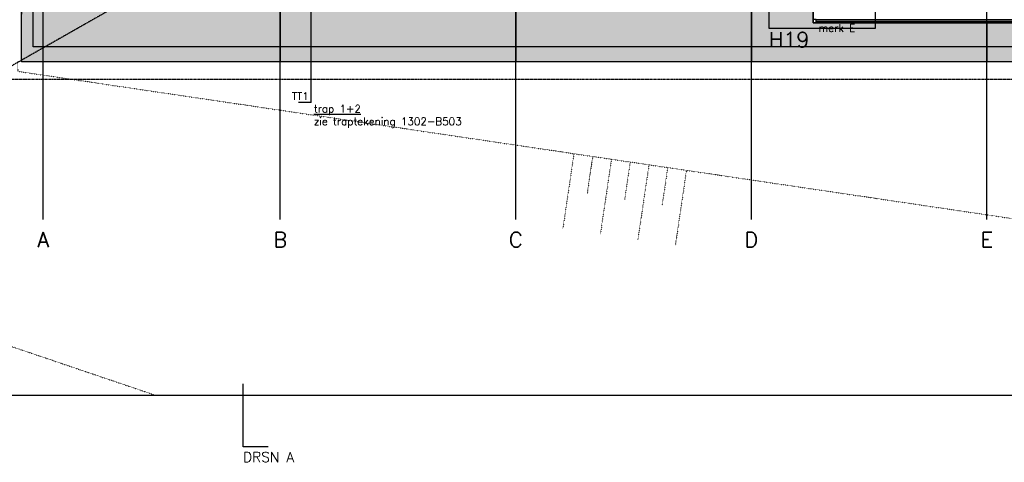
# Model space of a CAD drawing. Header units: millimetres. Extents: x -41560 to 117593, y -41642 to 17656.
# Tile 18 of 30: x 56430 to 75911, y -28179 to -19421. Entities that reach past the tile are written whole.
import ezdxf
from ezdxf.enums import TextEntityAlignment as Align

# ---------------------------------------------------------------- set-up
doc = ezdxf.new("R2010")
doc.units = ezdxf.units.MM
doc.header["$LTSCALE"] = 0.5
for name, pattern in [('ACAD_ISO07W100', [3, 0, -3]), ('CENTER2', [28.575, 19.05, -3.175, 3.175, -3.175]), ('HIDDEN2', [4.7625, 3.175, -1.5875])]:
    doc.linetypes.add(name, pattern=pattern)
for name, color, linetype in [('arc. 253', 253, 'Continuous'), ('detailaanduiding', 4, 'Continuous'), ('inrichting terrein', 7, 'ACAD_ISO07W100'), ('pen 0.05mm', 7, 'Continuous'), ('pen 0.10mm', 6, 'Continuous'), ('pen 0.15mm', 1, 'Continuous'), ('pen 0.70mm', 5, 'Continuous'), ('stramien', 9, 'CENTER2'), ('tekst 1.5mm', 210, 'Continuous'), ('tekst 2.0mm', 211, 'Continuous'), ('tekst 3.0mm', 200, 'Continuous'), ('tekstblocks', 6, 'Continuous')]:
    doc.layers.add(name, color=color, linetype=linetype)
doc.layers.add('hulplijn', color=140, linetype='Continuous', plot=False)
doc.layers.add('hulplijn opp', color=31, linetype='Continuous', plot=False)
doc.styles.add('1.5mm tekst', font='romans.shx', dxfattribs={"height": 1.5})
doc.styles.add('2.0mm tekst', font='romans.shx', dxfattribs={"height": 2})
doc.styles.add('3.0mm tekst', font='romans.shx', dxfattribs={"height": 3})

# ---------------------------------------------------------------- blocks, each defined once
blk = doc.blocks.new('oppervlakte verd-02')
at = {"layer": 'hulplijn opp'}
blk.add_lwpolyline([(57965, 384), (76815, 384), (76815, 154), (80145, 154), (80145, 384), (100825, 384), (100825, -20256), (80860, -20256), (80860, -18836), (92125, -18836), (92125, -14466), (99170, -14466), (99170, -3836), (60935, -3836), (60935, -18836), (73625, -18836), (73625, -19481), (80860, -19486), (80860, -20256), (57965, -20256)], close=True, dxfattribs=at)
blk = doc.blocks.new('1302-stramien-01')
at = {"layer": 'stramien'}
for p, q in [((0, -23329), (0, 10339)), ((4690, -23329), (4690, 10339)), ((9350, -23329), (9350, 10339)), ((14010, -23329), (14010, 10339)), ((18670, -23329), (18670, 10339))]:
    blk.add_line(p, q, dxfattribs=at)
at = {"layer": 'tekst 3.0mm', "char_height": 300, "width": 763.99, "attachment_point": 2, "style": '3.0mm tekst'}
for s, insert in [('A', (0, -23579)), ('B', (4690, -23579)), ('C', (9350, -23579)), ('D', (14010, -23579)), ('E', (18670, -23579))]:
    blk.add_mtext(s, dxfattribs=dict(at, insert=insert))
blk = doc.blocks.new('doorsnedeaanduiding')
at = {"layer": 'pen 0.05mm'}
blk.add_line((4953, -27829), (4953, -26579), dxfattribs=at)
at = {"layer": 'pen 0.70mm'}
blk.add_line((5453, -27829), (4953, -27829), dxfattribs=at)
at = {"layer": 'hulplijn', "style": '3.0mm tekst'}
for p in [(29858, 14116), (-14319, -11379), (54620, -11379), (29858, -28179)]:
    blk.add_attdef('A', text='', height=300, dxfattribs=at).set_placement(p, align=Align.MIDDLE_CENTER)
at = {"layer": 'tekst 2.0mm', "insert": (4953, -27929), "char_height": 200, "width": 7941.85, "attachment_point": 1, "style": '2.0mm tekst'}
blk.add_mtext('DRSN A', dxfattribs=at)
blk = doc.blocks.new('TT01')
at = {"layer": 'hulplijn'}
for points in [[(0, 0), (0, 2.5)], [(0, 0), (-2.5, 0)]]:
    blk.add_lwpolyline(points, dxfattribs=at)
at = {"layer": 'hulplijn', "insert": (-0.5, 0.5), "char_height": 1.5, "attachment_point": 9, "style": '1.5mm tekst'}
blk.add_mtext_dynamic_manual_height_columns('TT1', width=6266.3931, gutter_width=500, heights=[0], dxfattribs=at)
at = {"layer": 'tekst 1.5mm', "insert": (0.5, -0.5), "char_height": 1.5, "width": 59.9125, "attachment_point": 1, "style": '1.5mm tekst'}
blk.add_mtext('\\pt30;{\\Ltrap 1+2\\P\\ptz;}zie traptekening 1302-B503', dxfattribs=at)

msp = doc.modelspace()

# ---------------------------------------------------------------- hatches: boundary and pattern name
at = {"layer": 'arc. 253'}
h = msp.add_hatch(color=256, dxfattribs=at)
h.dxf.hatch_style = 1
h.paths.add_polyline_path([(56466.3, 384.3), (75316.3, 384.3), (78646.3, 384.3), (99326.3, 384.3), (99326.3, -20255.7), (56466.3, -20255.7)])
h.paths.add_polyline_path([(59436.3, -3835.7), (97671.3, -3835.7), (97671.3, -14465.7), (90626.3, -14465.7), (90626.3, -18835.7), (79361.3, -18835.7), (79361.3, -19485.7), (72126.3, -19485.7), (72126.3, -18835.7), (59436.3, -18835.7)], flags=16)

# ---------------------------------------------------------------- linework, layer by layer
at = {"layer": 'detailaanduiding'}
msp.add_lwpolyline([(71256.8, -18107.6), (73356.8, -18107.6), (73356.8, -19592.6), (71256.8, -19592.6)], close=True, dxfattribs=at)
at = {"layer": 'hulplijn'}
for points in [[(44927.4, 6474.3), (107166.3, 6474.3), (107166.3, -26855.7), (44927.4, -26855.7)], [(56466.3, 384.3), (75316.3, 384.3), (75316.3, 384.3), (78646.3, 384.3), (78646.3, 384.3), (99326.3, 384.3), (99326.3, -20255.7), (56466.3, -20255.7)], [(56696.3, 154.3), (99096.3, 154.3), (99096.3, -19955.7), (56696.3, -19955.7)]]:
    msp.add_lwpolyline(points, close=True, dxfattribs=at)
at = {"layer": 'hulplijn opp'}
msp.add_lwpolyline([(59436.3, -3835.7), (97671.3, -3835.7), (97671.3, -14465.7), (90626.3, -14465.7), (90626.3, -18835.7), (79361.3, -18835.7), (79361.3, -19485.7), (72126.3, -19485.7), (72126.3, -18835.7), (59436.3, -18835.7)], close=True, dxfattribs=at)
at = {"layer": 'inrichting terrein', "ltscale": 0.5}
for p, q in [((67396.3, -22071.8), (67176.7, -23555.7)), ((67767.3, -22126.7), (67657.5, -22868.7)), ((68138.3, -22181.7), (67918.6, -23665.5)), ((68509.2, -22236.6), (68399.4, -22978.5)), ((68880.2, -22291.5), (68660.5, -23775.3)), ((69251.1, -22346.4), (69141.3, -23088.3)), ((69622.1, -22401.3), (69402.4, -23885.1))]:
    msp.add_line(p, q, dxfattribs=at)
for points in [[(56396.3, -20255.7), (56396.3, -20443.5), (94850.5, -26135.8), (103485.5, -19793.4), (99396.3, -16014.9)], [(44927.4, -22046.2), (59128.3, -26855.7)]]:
    msp.add_lwpolyline(points, dxfattribs=at)
at = {"layer": 'pen 0.05mm'}
for points in [[(56696.3, 154.3), (99096.3, 154.3), (99096.3, -19955.7), (56696.3, -19955.7)], [(79296.3, -19485.7), (72191.3, -19485.7), (72191.3, -19420.7), (79296.3, -19420.7)]]:
    msp.add_lwpolyline(points, close=True, dxfattribs=at)
at = {"layer": 'pen 0.10mm', "linetype": 'HIDDEN2'}
msp.add_line((99996.3, 4554.3), (55796.3, -20605.7), dxfattribs=at)
msp.add_lwpolyline([(55796.3, 4554.3), (99996.3, 4554.3), (99996.3, -20605.7), (55796.3, -20605.7)], close=True, dxfattribs=at)
at = {"layer": 'pen 0.10mm'}
for points in [[(56536.3, 384.3), (75316.3, 384.3), (75316.3, 154.3), (78646.3, 154.3), (78646.3, 384.3), (99326.3, 384.3), (99326.3, -20255.7), (56466.3, -20255.7)], [(79296.3, -19475.7), (72196.3, -19475.7), (72196.3, -19453.7), (79296.3, -19453.7)]]:
    msp.add_lwpolyline(points, close=True, dxfattribs=at)
at = {"layer": 'pen 0.15mm'}
for points in [[(61586.3, -18831.7), (61586.3, -20255.7)], [(66246.3, -18831.7), (66246.3, -20255.7)], [(70906.3, -18831.7), (70906.3, -20255.7)], [(75566.3, -19480.7), (75566.3, -20255.7)]]:
    msp.add_lwpolyline(points, dxfattribs=at)
msp.add_lwpolyline([(72126.3, -19485.7), (72191.3, -19485.7), (72191.3, -19420.7), (72126.3, -19420.7)], close=True, dxfattribs=at)
at = {"layer": 'tekstblocks'}
msp.add_lwpolyline([(62199.4, -21058.7), (62199.4, -18276.9)], dxfattribs=at)

# ---------------------------------------------------------------- block references
for name, p in [('oppervlakte verd-02', (-1498.9, 0)), ('doorsnedeaanduiding', (55896.3, -45.7)), ('1302-stramien-01', (56896.3, -45.7))]:
    msp.add_blockref(name, p)
at = {"layer": 'tekstblocks', "xscale": 100, "yscale": 100, "zscale": 100}
msp.add_blockref('TT01', (62199.4, -21058.7), dxfattribs=at)

# ---------------------------------------------------------------- texts
at = {"layer": 'detailaanduiding', "insert": (71255.7, -19666.2), "char_height": 300, "width": 810, "attachment_point": 1, "style": '3.0mm tekst'}
msp.add_mtext('H19', dxfattribs=at)
at = {"layer": 'tekst 1.5mm', "insert": (72235.8, -19510.3), "char_height": 150, "width": 1145.268, "attachment_point": 1, "style": '1.5mm tekst'}
msp.add_mtext('merk E', dxfattribs=at)

doc.saveas('drawing.dxf')
